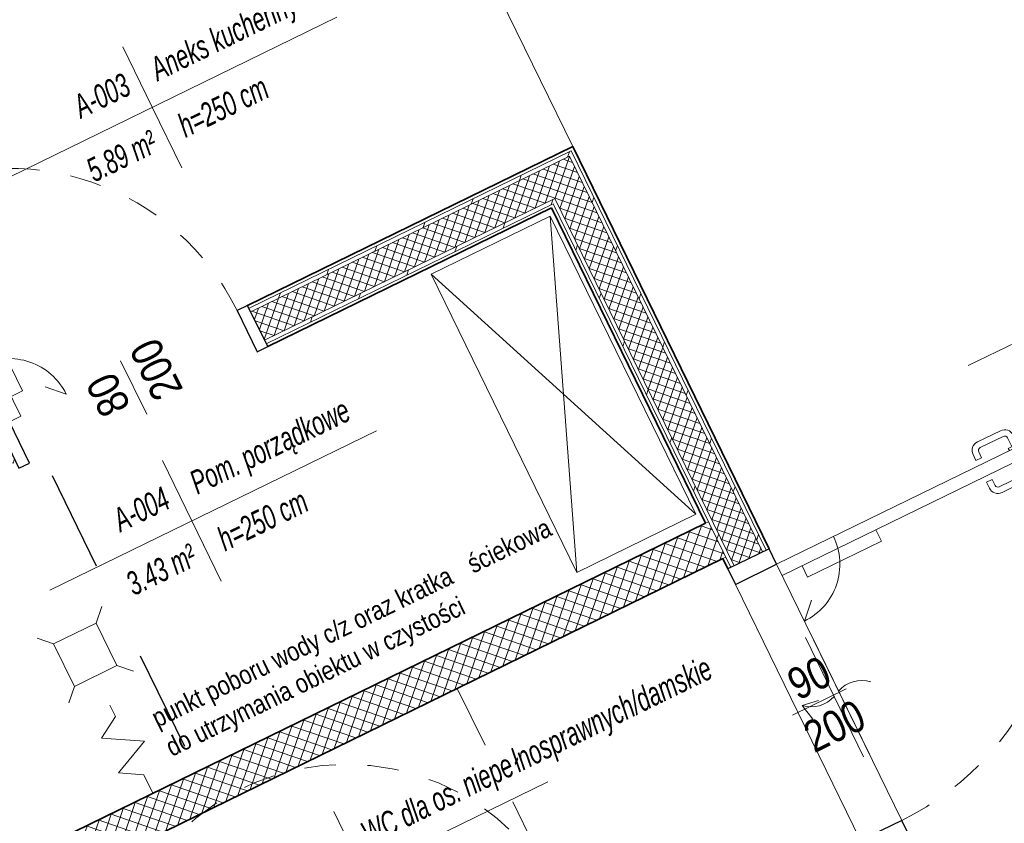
# Model space of a CAD drawing. Extents: x 6414462 to 20492237, y 5756825 to 17376351.
# Tile 32 of 127: x 6497754.65 to 6497757.77, y 5809735.06 to 5809737.61. Entities that reach past the tile are written whole.
import ezdxf

# ---------------------------------------------------------------- set-up
doc = ezdxf.new("R2010")
doc.units = 0
for name, pattern in [('bardzo krótka kreska', [0.4, 0.2, -0.2]), ('IMPORT-Short Dash', [0.4, 0.2, -0.2]), ('Kreska', [0.635, 0.3175, -0.3175])]:
    doc.linetypes.add(name, pattern=pattern)
for name, color, linetype, lineweight in [('A-AREA', 7, 'Continuous', 5), ('A-AREA-IDEN', 7, 'Continuous', 5), ('A-DETL-GENF', 7, 'Continuous', 5), ('A-DOOR', 7, 'Continuous', 5), ('A-DOOR-FRAM', 7, 'Continuous', 25), ('A-DOOR-HDLN', 7, 'Kreska', 5), ('A-DOOR-IDEN', 7, 'Continuous', 5), ('A-WALL', 7, 'Continuous', 35), ('A-WALL-PATT', 7, 'Continuous', 35), ('G-ANNO-SYMB', 7, 'Continuous', 5), ('G-ANNO-TEXT', 7, 'Continuous', 5), ('I-FURN', 7, 'Continuous', 5), ('P-SANR-FIXT', 7, 'Continuous', 5), ('P-SANR-FIXT-HDLN', 7, 'Kreska', 5)]:
    doc.layers.add(name, color=color, linetype=linetype, lineweight=lineweight)
doc.layers.add('A-DETL', color=7, linetype='Continuous', lineweight=5, true_color=0x00a600)
doc.styles.add('Arial Narrow_1', font='txt', dxfattribs={"height": 1.5})
doc.styles.add('Arial Narrow_2', font='txt', dxfattribs={"height": 150})
doc.styles.add('Arial_I_1', font='ariali.ttf', dxfattribs={"width": 0.65, "height": 7.5})
pattern_1 = [(71.032362, (6497475.58208, 5808865.15737), (-0.113484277, 0.039004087), [])]
pattern_2 = [(71.0323616, (6497475.582077, 5808865.157373), (-0.0236425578, 0.0081258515), []), (161.0323616, (6497475.582077, 5808865.157373), (-0.0081258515, -0.0236425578), [])]

# ---------------------------------------------------------------- blocks, each defined once
blk = doc.blocks.new('OHy Oznacznie niepełnosprawnych ___FK_04_0 - OHy Oznacznie niepełnosprawnych ___FK_04_0-8768052-__-00_00 Przyziemie PB')
at = {"layer": 'P-SANR-FIXT', "color": 13, "linetype": 'bardzo krótka kreska', "true_color": 0xcb6b69}
blk.add_circle((0, 0), 75, dxfattribs=at)
at = {"layer": 'P-SANR-FIXT-HDLN', "color": 13, "true_color": 0xcb6b69}
for p, q in [((11.08, 2.63), (27.53, 34.99)), ((27.53, 34.99), (39.82, 29.51)), ((29.96, 28.14), (14.31, -2.63)), ((15.58, 21.93), (18.7, 28.07)), ((37.68, 24.7), (29.96, 28.14)), ((39.82, 29.51), (37.68, 24.7)), ((-19.05, -39.47), (-15.39, 2.63)), ((-15.39, 2.63), (11.08, 2.63)), ((-10.56, -2.63), (-11.02, -7.89)), ((14.31, -2.63), (-10.56, -2.63)), ((-21.39, -11.66), (-20.88, -5.85)), ((-11.02, -7.89), (7.26, -7.89)), ((7.26, -7.89), (7.26, -13.16)), ((-11.48, -13.16), (-12.85, -28.95)), ((7.26, -13.16), (-11.48, -13.16))]:
    blk.add_line(p, q, dxfattribs=at)
for centre, radius, start, end in [((-7.56, 14.48), 29.57, 27.3641, 242.1174), ((-7.56, 14.48), 24.3, 17.841, 236.7605), ((-12.12, -36.47), 7.56, 203.4068, 95.6026)]:
    blk.add_arc(centre, radius, start, end, dxfattribs=at)
blk = doc.blocks.new('Drz Drzwi pełne x1 ___FK_04_1 - Dd - W - łazienkowe - 101 x 207_5 _90 x 200_-8767902-__-00_00 Przyziemie PB')
at = {"layer": 'A-DETL-GENF'}
for p, q in [((-41.1, 40.25), (-37.1, 40.25)), ((-37.1, 40.25), (-37.1, 14.25)), ((-41.1, 14.25), (-37.1, 14.25)), ((-25.1, 7.25), (-30.05, 12.2))]:
    blk.add_line(p, q, dxfattribs=at)
blk.add_arc((-45.1, 7.25), 20, 360, 90, dxfattribs=at)
at = {"layer": 'A-DOOR'}
for p, q in [((-45.1, 97.45), (-41.1, 97.45)), ((-45.1, 97.45), (-45.1, 7.25)), ((-41.1, 97.45), (-41.1, 7.25)), ((-45.9, 93.7), (-45.1, 93.7)), ((-45.9, 89.2), (-45.9, 93.7)), ((-40.3, 93.7), (-41.1, 93.7)), ((-40.3, 89.2), (-40.3, 93.7)), ((-45.9, 92.45), (-49, 92.45)), ((-45.9, 90.45), (-49, 90.45)), ((-40.3, 92.45), (-37.2, 92.45)), ((-40.3, 90.45), (-37.2, 90.45)), ((-52, 81.31), (-52, 89.45)), ((-50, 81.31), (-50, 89.45)), ((-45.1, 89.2), (-45.9, 89.2)), ((-41.1, 89.2), (-40.3, 89.2)), ((-36.2, 81.31), (-36.2, 89.45)), ((-34.2, 81.31), (-34.2, 89.45)), ((-46.9, 80.31), (-49, 80.31)), ((-46.9, 78.31), (-49, 78.31)), ((-46.9, 78.31), (-46.9, 80.31)), ((-39.3, 78.31), (-39.3, 80.31)), ((-39.3, 80.31), (-37.2, 80.31)), ((-39.3, 78.31), (-37.2, 78.31)), ((-41.1, 7.25), (-45.1, 7.25)), ((-20.27, 7.25), (21.73, 7.25)), ((-20.27, 5.25), (21.73, 5.25)), ((-0.54, 0.27), (-1.4, -5.16)), ((3.96, -3.92), (-1.4, -5.16))]:
    blk.add_line(p, q, dxfattribs=at)
for centre, radius, start, end in [((-49, 89.45), 3, 90, 180), ((-49, 89.45), 1, 90, 180), ((-37.2, 89.45), 3, 360, 90), ((-37.2, 89.45), 1, 0, 90), ((-49, 81.31), 3, 180, 270), ((-49, 81.31), 1, 180, 270), ((-37.2, 81.31), 3, 270, 0), ((-37.2, 81.31), 1, 270, 0), ((8.57, 10.99), 9.79, 137.0478, 202.456), ((-8.57, 1.51), 9.79, 317.0478, 22.456)]:
    blk.add_arc(centre, radius, start, end, dxfattribs=at)
at = {"layer": 'A-DOOR-FRAM'}
for p, q in [((-45.1, 7.25), (-50.6, 7.25)), ((-50.6, 7.25), (-50.6, -7.25)), ((-45.1, -7.25), (-45.1, 7.25)), ((50.6, 7.25), (45.1, 7.25)), ((45.1, 7.25), (45.1, -7.25)), ((50.6, -7.25), (50.6, 7.25)), ((-50.6, -7.25), (-45.1, -7.25)), ((45.1, -7.25), (50.6, -7.25))]:
    blk.add_line(p, q, dxfattribs=at)
at = {"layer": 'A-DOOR-HDLN'}
blk.add_arc((-45.1, 7.25), 90.2, 360, 90, dxfattribs=at)
blk = doc.blocks.new('OHy Kratka ze złączką ___FK_4_0 - 15 x 15-9242987-__-00_00 Przyziemie PB')
at = {"layer": 'P-SANR-FIXT', "color": 142, "true_color": 0x0080c0}
for p, q in [((5, 62.5), (1.11, 66.39)), ((5, 62.5), (1.11, 66.39)), ((20, 62.5), (23.89, 66.39)), ((20, 62.5), (23.89, 66.39)), ((20, 62.5), (5, 62.5)), ((5, 62.5), (5, 47.5)), ((20, 47.5), (20, 62.5)), ((5, 47.5), (1.11, 43.61)), ((5, 47.5), (1.11, 43.61)), ((5, 47.5), (20, 47.5)), ((20, 47.5), (23.89, 43.61)), ((20, 47.5), (23.89, 43.61)), ((12.5, 33.25), (12.5, 37.25)), ((5.57, 29.05), (12.5, 33.25)), ((17.35, 22.24), (5.57, 29.05)), ((5.57, 16.75), (17.35, 22.24)), ((12.5, 12.75), (5.57, 16.75)), ((12.5, 6.25), (12.5, 12.75))]:
    blk.add_line(p, q, dxfattribs=at)
blk = doc.blocks.new('Drz Drzwi pełne x1 ___FK_04_1 - Dd - W - DRE zwykłe - 88 x 207_3 _80 x 200_-9031214-__-00_00 Przyziemie PB')
at = {"layer": 'A-DETL-GENF'}
for p, q in [((-36.1, 40.25), (-32.1, 40.25)), ((-32.1, 40.25), (-32.1, 14.25)), ((-36.1, 14.25), (-32.1, 14.25)), ((-20.1, 7.25), (-25.05, 12.2))]:
    blk.add_line(p, q, dxfattribs=at)
blk.add_arc((-40.1, 7.25), 20, 360, 90, dxfattribs=at)
at = {"layer": 'A-DOOR'}
for p, q in [((-40.1, 87.45), (-36.1, 87.45)), ((-40.1, 87.45), (-40.1, 7.25)), ((-36.1, 87.45), (-36.1, 7.25)), ((-40.9, 82.45), (-44, 82.45)), ((-40.9, 83.7), (-40.1, 83.7)), ((-40.9, 79.2), (-40.9, 83.7)), ((-35.3, 83.7), (-36.1, 83.7)), ((-35.3, 79.2), (-35.3, 83.7)), ((-35.3, 82.45), (-32.2, 82.45)), ((-47, 71.31), (-47, 79.45)), ((-45, 71.31), (-45, 79.45)), ((-40.9, 80.45), (-44, 80.45)), ((-40.1, 79.2), (-40.9, 79.2)), ((-36.1, 79.2), (-35.3, 79.2)), ((-35.3, 80.45), (-32.2, 80.45)), ((-31.2, 71.31), (-31.2, 79.45)), ((-29.2, 71.31), (-29.2, 79.45)), ((-41.9, 70.31), (-44, 70.31)), ((-41.9, 68.31), (-41.9, 70.31)), ((-34.3, 68.31), (-34.3, 70.31)), ((-34.3, 70.31), (-32.2, 70.31)), ((-41.9, 68.31), (-44, 68.31)), ((-34.3, 68.31), (-32.2, 68.31)), ((-36.1, 7.25), (-40.1, 7.25))]:
    blk.add_line(p, q, dxfattribs=at)
for centre, radius, start, end in [((-44, 79.45), 3, 90, 180), ((-32.2, 79.45), 3, 0, 90), ((-44, 79.45), 1, 90, 180), ((-32.2, 79.45), 1, 0, 90), ((-44, 71.31), 3, 180, 270), ((-44, 71.31), 1, 180, 270), ((-32.2, 71.31), 3, 270, 0), ((-32.2, 71.31), 1, 270, 0)]:
    blk.add_arc(centre, radius, start, end, dxfattribs=at)
at = {"layer": 'A-DOOR-FRAM'}
for p, q in [((-40.1, 7.25), (-43.8, 7.25)), ((-43.8, 7.25), (-43.8, -7.25)), ((-40.1, -7.25), (-40.1, 7.25)), ((43.8, 7.25), (40.1, 7.25)), ((40.1, 7.25), (40.1, -7.25)), ((43.8, -7.25), (43.8, 7.25)), ((-43.8, -7.25), (-40.1, -7.25)), ((40.1, -7.25), (43.8, -7.25))]:
    blk.add_line(p, q, dxfattribs=at)
at = {"layer": 'A-DOOR-HDLN'}
blk.add_arc((-40.1, 7.25), 80.2, 360, 90, dxfattribs=at)
blk = doc.blocks.new('MEBLE regal magazyn - MEBLE regal magazyn-9226357-__-00_00 Przyziemie PB')
at = {"layer": 'I-FURN'}
for p, q in [((40, 0), (-65, 42)), ((-65, 0), (40, 42)), ((40, 42), (-65, 42)), ((-65, 42), (-65, 0)), ((40, 0), (40, 42)), ((-65, 0), (40, 0))]:
    blk.add_line(p, q, dxfattribs=at)
blk = doc.blocks.new('METKA_POMIESZCZENIA PB NL Lubin - Rozbudowana - z ramką-8603349-__-00_00 Przyziemie PB')
at = {"layer": 'A-AREA-IDEN'}
for p, q in [((0, 0.425), (0, 0)), ((-1, 0), (1.3, 0)), ((0, 0), (0, -0.425))]:
    blk.add_line(p, q, dxfattribs=at)
blk = doc.blocks.new('ODr Oznaczenie drzwi ___FK_4_0 - pb-5810492-__-00_00 Przyziemie PB')
at = {"layer": 'A-DOOR-IDEN'}
blk.add_line((0, -0.1939), (0, 0.1834), dxfattribs=at)

msp = doc.modelspace()

# ---------------------------------------------------------------- hatches: boundary and pattern name
at = {"layer": 'A-WALL-PATT', "lineweight": 5}
h = msp.add_hatch(dxfattribs=at)
h.set_pattern_fill('FP_10', color=256, scale=0.01, angle=26.0324, style=0, pattern_type=2)
h.set_pattern_definition(pattern_1)
h.paths.add_polyline_path([(6497753.4257, 5809735.7275), (6497754.5934, 5809736.2978), (6497754.5879, 5809736.309), (6497753.4203, 5809735.7387)])
h.paths.add_polyline_path([(6497756.3892, 5809737.1749), (6497756.4004, 5809737.1804), (6497756.3949, 5809737.1916), (6497755.3751, 5809736.6935), (6497755.3805, 5809736.6823), (6497756.3731, 5809737.1671)])
h = msp.add_hatch(dxfattribs=at)
h.set_pattern_fill('FP_9', color=256, scale=0.01, angle=26.0324, style=0, pattern_type=2)
h.set_pattern_definition(pattern_2)
h.paths.add_polyline_path([(6497753.4696, 5809735.6376), (6497754.6373, 5809736.2079), (6497754.5934, 5809736.2978), (6497753.4257, 5809735.7275), (6497753.4402, 5809735.6979)])
h.paths.add_polyline_path([(6497756.433, 5809737.085), (6497756.3892, 5809737.1749), (6497755.3805, 5809736.6823), (6497755.4244, 5809736.5924), (6497756.417, 5809737.0772)])
h = msp.add_hatch(dxfattribs=at)
h.set_pattern_fill('FP_10', color=256, scale=0.01, angle=26.0324, style=0, pattern_type=2)
h.set_pattern_definition(pattern_1)
h.paths.add_polyline_path([(6497757.7492, 5809734.4189), (6497757.456, 5809735.0191), (6497757.4448, 5809735.0137), (6497757.7379, 5809734.4134)])
h.paths.add_polyline_path([(6497757.0006, 5809735.923), (6497757.0119, 5809735.9285), (6497756.4004, 5809737.1804), (6497756.3892, 5809737.1749), (6497756.4429, 5809737.0648)])
h = msp.add_hatch(dxfattribs=at)
h.set_pattern_fill('FP_9', color=256, scale=0.01, angle=26.0324, style=0, pattern_type=2)
h.set_pattern_definition(pattern_2)
h.paths.add_polyline_path([(6497757.6481, 5809734.3695), (6497757.7379, 5809734.4134), (6497757.4448, 5809735.0137), (6497757.3549, 5809734.9698), (6497757.6027, 5809734.4624)])
h.paths.add_polyline_path([(6497756.9108, 5809735.8791), (6497757.0006, 5809735.923), (6497756.433, 5809737.085), (6497756.3432, 5809737.0412), (6497756.8951, 5809735.9112)])
h = msp.add_hatch(dxfattribs=at)
h.set_pattern_fill('FP_10', color=256, scale=0.01, angle=26.0324, style=0, pattern_type=2)
h.set_pattern_definition(pattern_1)
h.paths.add_polyline_path([(6497754.0941, 5809735.9287), (6497754.6428, 5809736.1967), (6497754.6373, 5809736.2079), (6497753.4696, 5809735.6376), (6497753.4752, 5809735.6264), (6497754.0928, 5809735.9281)])
h.paths.add_polyline_path([(6497755.9376, 5809736.8291), (6497756.3487, 5809737.0299), (6497756.3432, 5809737.0412), (6497755.4244, 5809736.5924), (6497755.4299, 5809736.5812), (6497755.5689, 5809736.6491)])
h = msp.add_hatch(dxfattribs=at)
h.set_pattern_fill('FP_10', color=256, scale=0.01, angle=26.0324, style=0, pattern_type=2)
h.set_pattern_definition(pattern_1)
h.paths.add_polyline_path([(6497757.6481, 5809734.3695), (6497757.3549, 5809734.9698), (6497757.3437, 5809734.9643), (6497757.6369, 5809734.3641)])
h.paths.add_polyline_path([(6497756.9021, 5809735.8749), (6497756.9108, 5809735.8791), (6497756.3487, 5809737.0299), (6497756.3374, 5809737.0244), (6497756.8995, 5809735.8736)])
h = msp.add_hatch(dxfattribs=at)
h.set_pattern_fill('FP_11', color=256, scale=0.01, angle=26.0324, style=0, pattern_type=2)
h.set_pattern_definition([(71.0323616, (6497475.582077, 5808865.157373), (-0.0283710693, 0.0097510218), []), (161.0323616, (6497475.582077, 5808865.157373), (-0.0097510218, -0.0283710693), [])])
h.paths.add_polyline_path([(6497754.9417, 5809734.9572), (6497756.8838, 5809735.9058), (6497756.829, 5809736.0181), (6497754.1554, 5809734.7122), (6497754.2102, 5809734.5999), (6497754.835, 5809734.9051)])
h.paths.add_polyline_path([(6497754.0889, 5809734.5406), (6497754.0979, 5809734.545), (6497754.043, 5809734.6573), (6497754.0228, 5809734.6475), (6497754.0777, 5809734.5351), (6497754.0879, 5809734.5401)])

# ---------------------------------------------------------------- linework, layer by layer
at = {"layer": 'A-AREA'}
msp.add_line((6497756.3995, 5809737.205, 0.1), (6497755.8772, 5809738.2743, 0.1), dxfattribs=at)
at = {"layer": 'A-DETL', "linetype": 'IMPORT-Short Dash'}
msp.add_line((6497756.0343, 5809735.4908, 0.1), (6497756.5157, 5809734.5052, 0.1), dxfattribs=at)
at = {"layer": 'A-WALL'}
for p, q in [((6497756.3995, 5809737.205, 0.1), (6497755.3707, 5809736.7025, 0.1)), ((6497757.0208, 5809735.9329, 0.1), (6497756.3995, 5809737.205, 0.1)), ((6497755.4343, 5809736.5722, 0.1), (6497756.3328, 5809737.0111, 0.1)), ((6497756.3328, 5809737.0111, 0.1), (6497756.82, 5809736.0137, 0.1)), ((6497756.82, 5809736.0137, 0.1), (6497754.043, 5809734.6573, 0.1)), ((6497754.2327, 5809734.6108, 0.1), (6497756.8749, 5809735.9014, 0.1)), ((6497756.8749, 5809735.9014, 0.1), (6497756.8906, 5809735.8692, 0.1))]:
    msp.add_line(p, q, dxfattribs=at)
at = {"layer": 'A-WALL', "lineweight": 5}
for p, q in [((6497756.3949, 5809737.1916, 0.1), (6497755.3751, 5809736.6935, 0.1)), ((6497756.3892, 5809737.1749, 0.1), (6497755.3805, 5809736.6823, 0.1)), ((6497756.3892, 5809737.1749, 0.1), (6497757.0006, 5809735.923, 0.1)), ((6497757.0119, 5809735.9285, 0.1), (6497756.3949, 5809737.1916, 0.1)), ((6497756.3432, 5809737.0412, 0.1), (6497755.4244, 5809736.5924, 0.1)), ((6497756.9108, 5809735.8791, 0.1), (6497756.3432, 5809737.0412, 0.1)), ((6497756.3374, 5809737.0244, 0.1), (6497755.4299, 5809736.5812, 0.1)), ((6497756.8995, 5809735.8736, 0.1), (6497756.3374, 5809737.0244, 0.1)), ((6497756.829, 5809736.0181, 0.1), (6497756.82, 5809736.0137, 0.1)), ((6497756.8838, 5809735.9058, 0.1), (6497756.8749, 5809735.9014, 0.1)), ((6497757.045, 5809735.8834, 0.1), (6497757.4409, 5809735.0729, 0.1)), ((6497757.3106, 5809735.0093, 0.1), (6497756.9147, 5809735.8198, 0.1))]:
    msp.add_line(p, q, dxfattribs=at)
at = {"layer": 'G-ANNO-SYMB', "linetype": 'Kreska', "lineweight": 25}
msp.add_line((6497757.6797, 5809730.1722, 0.1), (6497753.4016, 5809738.9309, 0.1), dxfattribs=at)

# ---------------------------------------------------------------- block references
at = {"layer": 'A-AREA-IDEN', "xscale": 0.4999999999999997, "yscale": 0.4999999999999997, "zscale": 0.4999999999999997, "rotation": 26.03236155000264}
for p in [(6497755.069, 5809737.3294, 0.1), (6497758.1, 5809736.7314, 0.1), (6497755.1941, 5809736.0209, 0.1), (6497755.7366, 5809734.9103, 0.1)]:
    msp.add_blockref('METKA_POMIESZCZENIA PB NL Lubin - Rozbudowana - z ramką-8603349-__-00_00 Przyziemie PB', p, dxfattribs=at)
at = {"layer": 'A-DOOR', "xscale": 0.01, "yscale": 0.01, "zscale": 0.01}
for name, p, rotation in [('Drz Drzwi pełne x1 ___FK_04_1 - Dd - W - DRE zwykłe - 88 x 207_3 _80 x 200_-9031214-__-00_00 Przyziemie PB', (6497755.0089, 5809736.4451, 0.1), 26.03236155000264), ('Drz Drzwi pełne x1 ___FK_04_1 - Dd - W - łazienkowe - 101 x 207_5 _90 x 200_-8767902-__-00_00 Przyziemie PB', (6497757.1778, 5809735.4464, 0.1), 296.0323615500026)]:
    msp.add_blockref(name, p, dxfattribs=dict(at, rotation=rotation))
at = {"layer": 'A-DOOR-IDEN'}
for p, xscale, yscale, zscale, rotation in [((6497755.0089, 5809736.4451, 0.1), 0.4999999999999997, 0.4999999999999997, 0.4999999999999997, 26.03236155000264), ((6497757.1778, 5809735.4464, 0.1), 0.4999999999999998, 0.4999999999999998, 0.4999999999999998, 116.0323615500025)]:
    msp.add_blockref('ODr Oznaczenie drzwi ___FK_4_0 - pb-5810492-__-00_00 Przyziemie PB', p, dxfattribs=dict(at, xscale=xscale, yscale=yscale, zscale=zscale, rotation=rotation))
at = {"layer": 'I-FURN', "xscale": 0.01, "yscale": 0.01, "zscale": 0.01, "rotation": 116.0323615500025}
msp.add_blockref('MEBLE regal magazyn - MEBLE regal magazyn-9226357-__-00_00 Przyziemie PB', (6497756.5042, 5809736.626, 0.1), dxfattribs=at)
at = {"layer": 'P-SANR-FIXT', "xscale": 0.01, "yscale": 0.01, "zscale": 0.01}
for name, p, rotation in [('OHy Kratka ze złączką ___FK_4_0 - 15 x 15-9242987-__-00_00 Przyziemie PB', (6497754.986, 5809735.0483, 0.1), 26.03236155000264), ('OHy Oznacznie niepełnosprawnych ___FK_04_0 - OHy Oznacznie niepełnosprawnych ___FK_04_0-8768052-__-00_00 Przyziemie PB', (6497755.6833, 5809734.5005, 0.1), 206.0323615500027)]:
    msp.add_blockref(name, p, dxfattribs=dict(at, rotation=rotation))

# ---------------------------------------------------------------- texts
at = {"layer": 'A-AREA-IDEN', "char_height": 0.075, "attachment_point": 1, "rotation": 26.0324, "style": 'Arial_I_1'}
for s, insert, width in [('Aneks kuchenny', (6497755.0539, 5809737.4791, 0.1), 0.614894), ('A-003', (6497754.811, 5809737.3604, 0.1), 0.224072), ('h=250 cm', (6497755.1415, 5809737.2997, 0.1), 0.372584), ('5.89 m²', (6497754.8522, 5809737.1584, 0.1), 0.286603), ('ądkowe', (6497755.4591, 5809736.3074, 0.1), 0.286603), ('Pom. porz', (6497755.179, 5809736.1706, 0.1), 0.377795), ('A-004', (6497754.9361, 5809736.0519, 0.1), 0.224072), ('h=250 cm', (6497755.2666, 5809735.9912, 0.1), 0.372584), ('3.43 m²', (6497754.9773, 5809735.8499, 0.1), 0.286603), ('łnosprawnych/damskie', (6497756.1967, 5809735.292, 0.1), 0.846782), ('WC dla os. niepe', (6497755.7215, 5809735.0599, 0.1), 0.640949)]:
    msp.add_mtext(s, dxfattribs=dict(at, insert=insert, width=width))
at = {"layer": 'A-DOOR-IDEN', "char_height": 0.1, "attachment_point": 1, "style": 'Arial Narrow_1'}
for s, insert, width, rotation in [('200', (6497755.0783, 5809736.3917, 0.1), 0.192405, 116.0324), ('80', (6497754.9121, 5809736.34, 0.1), 0.12827, 116.0324), ('90', (6497757.0684, 5809735.5411, 0.1), 0.12827, 26.0324), ('200', (6497757.1201, 5809735.3749, 0.1), 0.192405, 26.0324)]:
    msp.add_mtext(s, dxfattribs=dict(at, insert=insert, width=width, rotation=rotation))
at = {"layer": 'G-ANNO-TEXT', "char_height": 0.06, "attachment_point": 1, "rotation": 26.0324, "style": 'Arial Narrow_2'}
for s, insert, width in [('ściekowa', (6497756.0581, 5809735.9074, 0.1), 0.360759), ('punkt poboru wody c/z oraz kratka ', (6497755.0596, 5809735.4197, 0.1), 1.346835), ('do utrzymania obiektu w czystości', (6497755.1046, 5809735.3276, 0.1), 1.318776)]:
    msp.add_mtext(s, dxfattribs=dict(at, insert=insert, width=width))

doc.saveas('drawing.dxf')
